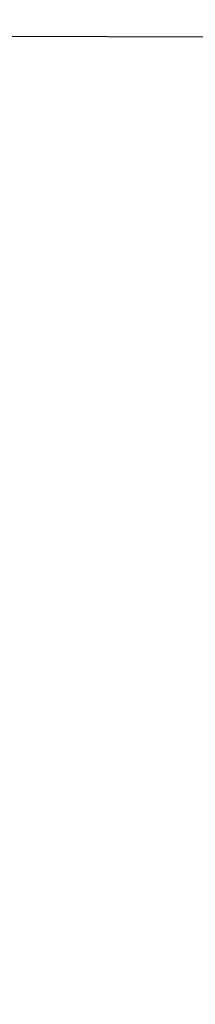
# Model space of a CAD drawing. Header units: millimetres. Extents: x 309 to 494, y 52 to 496.
# Tile 50 of 64: x 401.366 to 401.4355, y 107.4222 to 107.8121. Entities that reach past the tile are written whole.
import ezdxf

# ---------------------------------------------------------------- set-up
doc = ezdxf.new("R2010")
doc.units = ezdxf.units.MM
doc.header["$LTSCALE"] = 47.498
doc.layers.get('0').update_dxf_attribs({"linetype": 'CONTINUOUS'})
doc.layers.add('KONSTR_EL', color=7, linetype='CONTINUOUS')

msp = doc.modelspace()

# ---------------------------------------------------------------- linework, layer by layer
at = {"color": 7, "linetype": 'CONTINUOUS'}
msp.add_arc((401.35066, 90.80547), 65, 7.069714, 172.930286, dxfattribs=at)
at = {"layer": 'KONSTR_EL', "color": 4, "linetype": 'CONTINUOUS'}
for radius in [34, 27.2, 20.4]:
    msp.add_circle((401.35066, 90.80547), radius, dxfattribs=at)
msp.add_arc((401.35066, 90.80547), 17, 180, 90, dxfattribs=at)

doc.saveas('drawing.dxf')
